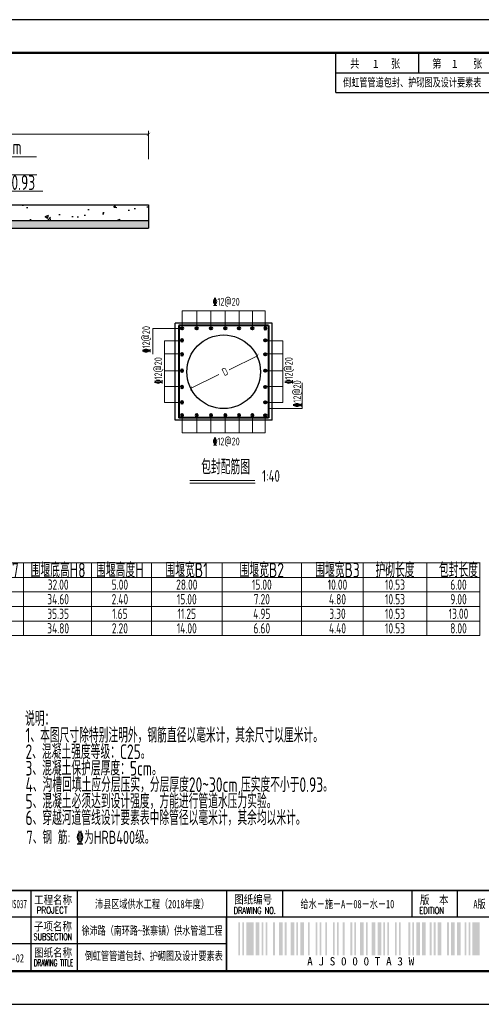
# Model space of a CAD drawing. Extents: x -493406 to 788281, y -294464 to -108123.
# Tile 3 of 8: x 454934 to 456508, y -294464 to -291108. Entities that reach past the tile are written whole.
import ezdxf
from ezdxf.enums import TextEntityAlignment as Align

# ---------------------------------------------------------------- set-up
doc = ezdxf.new("R2010")
doc.units = 0
doc.layers.add('GPSCOMMON', color=7, linetype='Continuous')
doc.layers.add('pp-com', color=7, linetype='Continuous')
for name, color, linetype, lineweight in [('标注', 4, 'Continuous', 13), ('粗线', 1, 'Continuous', 40), ('钢筋', 1, 'Continuous', 40)]:
    doc.layers.add(name, color=color, linetype=linetype, lineweight=lineweight)
doc.styles.add('gpshz', font='tssdeng.shx', dxfattribs={"width": 0.7, "bigfont": 'tssdchn.shx'})
doc.styles.add('图签', font='txt', dxfattribs={"width": 0.66})
doc.styles.add('图签 1', font='romanc.shx', dxfattribs={"width": 0.8})
doc.styles.add('宋体', font='txt')
doc.dimstyles.new('1bi50', dxfattribs={"dimtxt": 35, "dimasz": 15, "dimexe": 15, "dimexo": 15, "dimgap": 0.01, "dimtad": 1, "dimdec": 0, "dimlfac": 0.5, "dimdsep": 46, "dimtxsty": 'gpshz', "dimblk": 'ARCHTICK', "dimcen": 2.5, "dimclrd": 256, "dimclre": 256, "dimclrt": 256, "dimadec": 0, "dimazin": 0, "dimtfac": 1, "dimtdec": 0, "dimtmove": 2, "dimatfit": 0, "dimfxl": 0, "dimlwd": -1, "dimlwe": -1, "dimarcsym": 0})

# ---------------------------------------------------------------- blocks, each defined once
blk = doc.blocks.new('_ArchTick')
at = {"color": 0, "linetype": 'ByBlock', "const_width": 0.15}
blk.add_lwpolyline([(-0.5, -0.5), (0.5, 0.5)], dxfattribs=at)
blk = doc.blocks.new('*D95')
at = {"layer": 'Defpoints', "color": 0}
for p in [(455373.2, -291498.8), (454134.4, -291587), (455373.2, -291587)]:
    blk.add_point(p, dxfattribs=at)
at = {"layer": '标注'}
for p, q in [((454134.4, -291583.2), (454134.4, -291487.5)), ((454134.4, -291498.8), (455373.2, -291498.8)), ((455373.2, -291583.2), (455373.2, -291487.5))]:
    blk.add_line(p, q, dxfattribs=at)
at = {"layer": '标注', "xscale": 11.25, "yscale": 11.25, "zscale": 11.25, "rotation": 180}
blk.add_blockref('_ArchTick', (454134.4, -291498.8), dxfattribs=at)
at = {"layer": '标注', "xscale": 11.25, "yscale": 11.25, "zscale": 11.25}
blk.add_blockref('_ArchTick', (455373.2, -291498.8), dxfattribs=at)
at = {"layer": '标注', "insert": (454706.6, -291443.6), "char_height": 26.25, "attachment_point": 5, "style": 'gpshz'}
blk.add_mtext('500', dxfattribs=at)
blk = doc.blocks.new('gj')
blk.add_hatch(color=256).paths.add_polyline_path([(2, 0, 1), (-2, 0, 1)])
blk.add_circle((0, 0), 2)
blk = doc.blocks.new('*U57')
at = {"color": 0}
for p, q in [((360, 275), (360, 287)), ((385, 281), (385, 287)), ((360, 281), (410, 281)), ((360, 275), (410, 275)), ((268, 10.34), (268, 34.34)), ((282, 10.34), (282, 34.34)), ((327, 34.34), (327, 26.34)), ((343.88, 34.34), (343.88, 26.34)), ((383.01, 26.34), (383.01, 34.34)), ((396.62, 26.34), (396.62, 34.34)), ((115, 26.34), (330, 26.34)), ((327, 26.34), (410, 26.34)), ((327, 10.34), (327, 26.34)), ((115, 18.34), (327, 18.34))]:
    blk.add_line(p, q, dxfattribs=at)
blk.add_lwpolyline([(0, 0), (420, 0), (420, 297), (0, 297)], close=True, dxfattribs=at)
for points, const_width in [([(410, 10), (410, 287), (25, 287), (25, 10), (410, 10)], 0.75), ([(25, 34.34), (410, 34.34)], 0.5), ([(327, 10.34), (327, 26.34)], 0.35), ([(327, 26.34), (410, 26.34)], 0.35)]:
    blk.add_lwpolyline(points, dxfattribs=dict(at, const_width=const_width))
for points in [[(330.54, 14.73), (330.54, 24.73), (331.09, 14.73), (331.09, 24.73)], [(331.74, 14.73), (331.74, 24.73), (332.29, 14.73), (332.29, 24.73)], [(332.94, 14.73), (332.94, 24.73), (335.14, 14.73), (335.14, 24.73)], [(335.79, 14.73), (335.79, 24.73), (336.89, 14.73), (336.89, 24.73)], [(337.54, 14.73), (337.54, 24.73), (338.09, 14.73), (338.09, 24.73)], [(338.74, 14.73), (338.74, 24.73), (339.29, 14.73), (339.29, 24.73)], [(341.04, 14.73), (341.04, 24.73), (341.59, 14.73), (341.59, 24.73)], [(342.79, 14.73), (342.79, 24.73), (343.89, 14.73), (343.89, 24.73)], [(344.54, 14.73), (344.54, 24.73), (345.09, 14.73), (345.09, 24.73)], [(346.29, 14.73), (346.29, 24.73), (347.39, 14.73), (347.39, 24.73)], [(348.04, 14.73), (348.04, 24.73), (348.59, 14.73), (348.59, 24.73)], [(349.24, 14.73), (349.24, 24.73), (350.34, 14.73), (350.34, 24.73)], [(351.54, 14.73), (351.54, 24.73), (352.09, 14.73), (352.09, 24.73)], [(353.84, 14.73), (353.84, 24.73), (354.39, 14.73), (354.39, 24.73)], [(355.04, 14.73), (355.04, 24.73), (355.59, 14.73), (355.59, 24.73)], [(356.79, 14.73), (356.79, 24.73), (357.34, 14.73), (357.34, 24.73)], [(359.09, 14.73), (359.09, 24.73), (359.64, 14.73), (359.64, 24.73)], [(360.29, 14.73), (360.29, 24.73), (360.84, 14.73), (360.84, 24.73)], [(362.04, 14.73), (362.04, 24.73), (362.59, 14.73), (362.59, 24.73)], [(364.34, 14.73), (364.34, 24.73), (364.89, 14.73), (364.89, 24.73)], [(365.54, 14.73), (365.54, 24.73), (366.09, 14.73), (366.09, 24.73)], [(367.29, 14.73), (367.29, 24.73), (368.39, 14.73), (368.39, 24.73)], [(369.04, 14.73), (369.04, 24.73), (369.59, 14.73), (369.59, 24.73)], [(370.79, 14.73), (370.79, 24.73), (371.89, 14.73), (371.89, 24.73)], [(372.54, 14.73), (372.54, 24.73), (373.64, 14.73), (373.64, 24.73)], [(374.29, 14.73), (374.29, 24.73), (374.84, 14.73), (374.84, 24.73)], [(375.49, 14.73), (375.49, 24.73), (376.04, 14.73), (376.04, 24.73)], [(377.79, 14.73), (377.79, 24.73), (378.34, 14.73), (378.34, 24.73)], [(378.99, 14.73), (378.99, 24.73), (379.54, 14.73), (379.54, 24.73)], [(381.84, 14.73), (381.84, 24.73), (382.39, 14.73), (382.39, 24.73)], [(383.04, 14.73), (383.04, 24.73), (383.59, 14.73), (383.59, 24.73)], [(384.24, 14.73), (384.24, 24.73), (385.34, 14.73), (385.34, 24.73)], [(385.99, 14.73), (385.99, 24.73), (387.09, 14.73), (387.09, 24.73)], [(388.29, 14.73), (388.29, 24.73), (388.84, 14.73), (388.84, 24.73)], [(389.49, 14.73), (389.49, 24.73), (390.04, 14.73), (390.04, 24.73)], [(390.69, 14.73), (390.69, 24.73), (391.79, 14.73), (391.79, 24.73)], [(393.54, 14.73), (393.54, 24.73), (394.09, 14.73), (394.09, 24.73)], [(394.74, 14.73), (394.74, 24.73), (395.84, 14.73), (395.84, 24.73)], [(396.49, 14.73), (396.49, 24.73), (397.59, 14.73), (397.59, 24.73)], [(398.79, 14.73), (398.79, 24.73), (399.34, 14.73), (399.34, 24.73)], [(399.99, 14.73), (399.99, 24.73), (400.54, 14.73), (400.54, 24.73)], [(401.19, 14.73), (401.19, 24.73), (403.39, 14.73), (403.39, 24.73)]]:
    blk.add_solid(points, dxfattribs=at)
at = {"color": 0, "linetype": 'Continuous'}
for s, height, style, width, p in [('共       张', 2.5, '图签', 0.8, (364.26, 282.49)), ('第       张', 2.5, '图签', 0.8, (389.04, 282.49)), ('工程名称', 2.5, '图签', 0.85, (268.91, 30.22)), ('图纸编号', 2.5, '图签', 0.85, (329.28, 30.36)), ('版  本', 2.5, '图签', 0.85, (385.33, 30.27)), ('PROJECT', 2, '图签 1', 0.8, (269.68, 27.39)), ('DRAWING NO.', 2, '图签 1', 0.59, (329.18, 27.29)), ('EDITION', 2, '图签 1', 0.75, (385.15, 27.26)), ('子项名称', 2.5, '图签', 0.85, (268.88, 22.24)), ('SUBSECTION', 2, '图签 1', 0.64, (268.76, 19.39)), ('图纸名称', 2.5, '图签', 0.85, (268.91, 14.33)), ('DRAWING TITLE', 2, '图签 1', 0.5, (268.86, 11.53))]:
    blk.add_text(s, height=height, dxfattribs=dict(at, style=style, width=width)).set_placement(p)
at = {"color": 0}
blk.add_text('A J S 0 0 0 T A 3 W ', height=2.5, dxfattribs=at).set_placement((368.31, 14.23), align=Align.TOP_CENTER)
at = {"color": 0, "linetype": 'Continuous', "style": '图签', "flags": 8}
for tag, width, p, p2 in [('设计总负责', 0.611046, (130.25, 28.99), (141.11, 28.99)), ('工程名称', 2.988281, (283.25, 28.99), (325.75, 28.99)), ('图纸编号', 2.575163, (345.13, 28.99), (381.76, 28.99)), ('子项名称', 2.988281, (283.25, 20.99), (325.75, 20.99))]:
    blk.add_attdef(tag, text='', height=2.5, dxfattribs=dict(at, width=width)).set_placement(p, p2, align=Align.FIT)
at = {"color": 0, "linetype": 'Continuous', "ltscale": 0.055, "style": '图签', "flags": 8}
for tag, width, p, p2 in [('审定', 1.617188, (172.25, 28.99), (183.75, 28.99)), ('设计', 1.617188, (214.25, 28.99), (225.75, 28.99)), ('工程编号', 0.738284, (256.25, 28.99), (266.75, 28.99)), ('版本', 1.530605, (397.87, 28.99), (408.75, 28.99)), ('设计负责', 0.763807, (130.25, 20.99), (141.11, 20.99)), ('审核', 1.617188, (172.25, 20.99), (183.75, 20.99)), ('注册工程师', 0.646875, (214.25, 20.99), (225.75, 20.99)), ('图纸比例', 0.738284, (256.25, 20.99), (266.75, 20.99)), ('专业负责', 0.763807, (130.25, 12.65), (141.11, 12.65)), ('校核', 1.617188, (172.25, 12.65), (183.75, 12.65)), ('注册建筑师', 0.646875, (214.25, 12.65), (225.75, 12.65)), ('出图日期', 0.738284, (256.25, 12.65), (266.75, 12.65))]:
    blk.add_attdef(tag, text='', height=2.5, dxfattribs=dict(at, width=width)).set_placement(p, p2, align=Align.FIT)
at = {"color": 0, "linetype": 'Continuous', "style": '图签'}
for tag, p, width in [('设计证书', (43.26, 16.37), 1.55), ('咨询证书', (43.26, 12.88), 0.9)]:
    blk.add_attdef(tag, p, '', height=2, dxfattribs=dict(at, width=width))
at = {"color": 0, "linetype": 'Continuous', "style": '图签', "width": 0.85}
for tag, height, p in [('图纸名称_1_1', 2.5, (305.02, 13.35)), ('图纸名称_2_1', 2.2, (305.02, 15.12)), ('图纸名称_2_2', 2.2, (305.02, 11.51))]:
    blk.add_attdef(tag, text='', height=height, dxfattribs=at).set_placement(p, align=Align.CENTER)
blk = doc.blocks.new('20180504.1600441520')
at = {"layer": 'GPSCOMMON'}
h = blk.add_hatch(dxfattribs=at)
h.set_pattern_fill('AR-CONC', color=256, scale=0.666665, style=0)
h.set_pattern_definition([(50, (-826994.75, 120565.01), (121.456142, -10.6260305), [12.699968, -139.699651]), (355, (-826994.75, 120565.01), (-23.495556, 127.370912), [10.159975, -111.76011]), (100.451445, (-826984.63, 120564.13), (97.960586, 116.744876), [10.793312, -118.726533]), (46.1842, (-826994.75, 120598.88), (180.718909, -28.028149), [19.049952, -209.549476]), (96.635558, (-826979.7, 120596.54), (158.269027, 164.950337), [16.189975, -178.08996]), (351.184151, (-826994.75, 120598.88), (158.269027, 164.950337), [15.23994, -167.639402]), (21, (-826977.82, 120590.41), (101.076008, -68.176628), [12.699968, -139.699651]), (326, (-826977.82, 120590.41), (41.201249, 122.79167), [10.159975, -111.759721]), (71.451445, (-826969.4, 120584.73), (142.277257, 54.615043), [10.793312, -118.726328]), (37.5, (-826994.75, 120565.013), (2.0590637, 56.369885), [0, -110.4050573, 0, -113.4530497, 0, -112.183053]), (7.5, (-826994.75, 120565.013), (44.5463303, 66.786883), [0, -64.6851716, 0, -107.8650637, 0, -42.7565598]), (327.5, (-827032.513, 120565.013), (90.3935041, -3.8191531), [0, -42.3332275, 0, -132.0796698, 0, -175.259562]), (317.5, (-827049.446, 120565.01), (98.7525407, 16.9509516), [0, -55.033196, 0, -87.7144474, 0, -124.459689])])
h.paths.add_polyline_path([(454926.38, -291739.11), (453185.05, -291739.11), (453238.38, -291792.44), (454873.04, -291792.44)])
h.paths.add_polyline_path([(452706.56, -291739.11), (452706.56, -291792.44), (453238.38, -291792.44), (453185.05, -291739.11)])
h.paths.add_polyline_path([(455373.22, -291792.44), (455373.22, -291739.11), (454926.38, -291739.11), (454873.04, -291792.44)])
h = blk.add_hatch(dxfattribs=at)
h.set_pattern_fill('DOTS', color=256, scale=13.3333, style=0)
h.set_pattern_definition([(0, (-826994.751, 120565.013), (10.58330687, 21.16661375), [0, -21.16661375])])
h.paths.add_polyline_path([(454873.04, -291792.44), (453238.38, -291792.44), (453265.05, -291819.11), (454846.38, -291819.11)])
h.paths.add_polyline_path([(452706.56, -291792.44), (452706.56, -291819.11), (453265.05, -291819.11), (453238.38, -291792.44)])
h.paths.add_polyline_path([(455373.22, -291819.11), (455373.22, -291792.44), (454873.04, -291792.44), (454846.38, -291819.11)])
for p, q in [((452706.56, -291739.11), (455373.22, -291739.11)), ((455373.22, -291739.11), (455373.22, -291819.11)), ((452706.56, -291792.44), (455373.22, -291792.44)), ((452706.56, -291819.11), (455373.22, -291819.11)), ((455464.02, -292473.71), (455464.02, -292142.71)), ((455795.02, -292142.71), (455464.02, -292142.71)), ((455795.02, -292473.71), (455795.02, -292142.71)), ((455795.02, -292473.71), (455464.02, -292473.71))]:
    blk.add_line(p, q, dxfattribs=at)
blk.add_circle((455629.52, -292308.21), 125.5, dxfattribs=at)
at = {"layer": '标注'}
for p, q in [((454582.11, -291575.44), (454991.7, -291575.44)), ((454582.11, -291636.5), (454992.6, -291636.5)), ((454582.11, -291692.22), (455013.2, -291692.22)), ((455487.82, -292160.11), (455487.82, -292100.61)), ((455487.82, -292100.61), (455771.22, -292100.61)), ((455537.62, -292160.11), (455537.62, -292100.61)), ((455585.92, -292160.11), (455585.92, -292100.61)), ((455634.72, -292160.11), (455634.72, -292100.61)), ((455682.02, -292160.11), (455682.02, -292100.61)), ((455727.62, -292160.11), (455727.62, -292100.61)), ((455771.22, -292160.11), (455771.22, -292100.61)), ((455476.22, -292160.81), (455387.87, -292160.81)), ((455387.87, -292248.57), (455387.87, -292160.81)), ((455487.82, -292202.51), (455428.32, -292202.51)), ((455428.32, -292202.51), (455428.32, -292412.51)), ((455771.22, -292202.51), (455830.73, -292202.51)), ((455830.73, -292202.51), (455830.73, -292412.51)), ((455487.82, -292247.61), (455428.32, -292247.61)), ((455771.22, -292247.61), (455830.73, -292247.61)), ((455744.87, -292253.81), (455647.87, -292301.91)), ((455487.82, -292305.31), (455428.32, -292305.31)), ((455771.22, -292305.31), (455830.73, -292305.31)), ((455519.17, -292363.62), (455613.11, -292317.92)), ((455897.27, -292433.61), (455897.27, -292345.86)), ((455487.82, -292358.81), (455428.32, -292358.81)), ((455771.22, -292358.81), (455830.73, -292358.81)), ((455487.82, -292412.51), (455428.32, -292412.51)), ((455771.22, -292412.51), (455830.73, -292412.51)), ((455782.82, -292433.61), (455897.27, -292433.61)), ((455487.82, -292456.31), (455487.82, -292515.82)), ((455537.62, -292456.31), (455537.62, -292515.82)), ((455585.92, -292456.31), (455585.92, -292515.82)), ((455634.72, -292456.31), (455634.72, -292515.82)), ((455682.02, -292456.31), (455682.02, -292515.82)), ((455727.62, -292456.31), (455727.62, -292515.82)), ((455771.22, -292456.31), (455771.22, -292515.82)), ((455487.82, -292515.82), (455771.22, -292515.82)), ((455513.85, -292687.82), (455736.83, -292687.82)), ((454946.77, -292959.4), (454946.77, -293207.44)), ((455179, -292959.4), (455179, -293207.44)), ((455383.13, -292959.4), (455383.13, -293207.44)), ((455624.39, -292959.4), (455624.39, -293207.44)), ((455894.81, -292959.4), (455894.81, -293207.44)), ((456105.43, -292959.4), (456105.43, -293207.44)), ((456321.88, -292959.4), (456321.88, -293207.44)), ((452298.31, -293009.01), (456502.85, -293009.01)), ((452298.31, -293058.61), (456502.85, -293058.61)), ((452298.31, -293108.22), (456502.85, -293108.22)), ((452298.31, -293157.83), (456502.85, -293157.83)), ((452298.31, -293207.44), (456502.85, -293207.44))]:
    blk.add_line(p, q, dxfattribs=at)
for points, const_width in [([(455513.85, -292678.85), (455736.83, -292678.85)], 3.75), ([(452298.31, -292959.4), (456502.85, -292959.4), (456502.85, -293207.44)], 3.01)]:
    blk.add_lwpolyline(points, dxfattribs=dict(at, const_width=const_width))
at = {"layer": '粗线'}
for p, q in [((455476.22, -292150.71), (455476.22, -292465.71)), ((455782.82, -292150.71), (455476.22, -292150.71)), ((455782.82, -292150.71), (455782.82, -292465.71)), ((455782.82, -292465.71), (455476.22, -292465.71))]:
    blk.add_line(p, q, dxfattribs=at)
at = {"layer": 'pp-com'}
ref = blk.add_blockref('*U57', (451944.4, -294464.23), dxfattribs=dict(at, xscale=11.3, yscale=11.3, zscale=11.3))
ref.add_attrib('版本', 'A版', dxfattribs={"layer": '0', "color": 0, "height": 28.25, "style": '图签', "width": 0.7, "flags": 8}).set_placement((456501.78, -294136.65), align=Align.CENTER)
ref.add_attrib('图纸编号', '给水－施－A－08－水－10', dxfattribs={"layer": '0', "color": 0, "height": 28.25, "style": '图签', "width": 0.7, "flags": 8}).set_placement((456051.32, -294136.65), align=Align.CENTER)
ref.add_attrib('子项名称', '徐沛路（南环路~张寨镇）供水管道工程', dxfattribs={"layer": '0', "color": 0, "height": 28.25, "style": '图签', "width": 0.679241, "flags": 8}).set_placement((455145.13, -294227.05), (455625.38, -294227.05), align=Align.FIT)
ref.add_attrib('工程名称', '沛县区域供水工程（2018年度）', dxfattribs={"layer": '0', "color": 0, "height": 28.25, "style": '图签', "width": 0.7, "flags": 8}).set_placement((455385.25, -294136.65), align=Align.CENTER)
ref.add_attrib('出图日期', '2018-02', dxfattribs={"layer": '0', "color": 0, "height": 28.25, "style": '图签', "width": 0.7, "flags": 8}).set_placement((454899.35, -294321.28), align=Align.CENTER)
ref.add_attrib('工程编号', '2017-JS037', dxfattribs={"layer": '0', "color": 0, "height": 28.25, "style": '图签', "width": 0.587346, "flags": 8}).set_placement((454840.03, -294136.65), (454958.68, -294136.65), align=Align.FIT)
ref.add_attrib('图纸名称_1_1', '倒虹管管道包封、护砌图及设计要素表', dxfattribs={"layer": '0', "color": 0, "height": 28.25, "style": '图签', "width": 0.7}).set_placement((455391.16, -294313.32), align=Align.CENTER)
at = {"layer": '标注', "xscale": 11.25000000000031, "yscale": 11.25000000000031, "zscale": 11.25000000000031}
for p, rotation in [((455744.87, -292253.81), 25.94412382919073), ((455518.71, -292364.94), 205.9441238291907)]:
    blk.add_blockref('_ArchTick', p, dxfattribs=dict(at, rotation=rotation))
at = {"layer": '钢筋', "yscale": 2, "zscale": 2, "rotation": 180}
for p, xscale in [((455487.82, -292160.11), 2), ((455537.62, -292160.11), 2), ((455585.92, -292160.11), 2), ((455634.72, -292160.11), 2), ((455682.02, -292160.11), 2), ((455727.62, -292160.11), 2), ((455771.22, -292160.11), -2)]:
    blk.add_blockref('gj', p, dxfattribs=dict(at, xscale=xscale))
at = {"layer": '钢筋', "yscale": 2, "zscale": 2}
for p, xscale in [((455487.82, -292201.11), -2), ((455771.22, -292201.11), 2), ((455487.82, -292249.01), -2), ((455771.22, -292249.01), 2), ((455487.82, -292303.91), -2), ((455771.22, -292303.91), 2), ((455487.82, -292360.21), -2), ((455771.22, -292360.21), 2), ((455487.82, -292412.51), -2), ((455771.22, -292412.51), 2), ((455487.82, -292456.31), -2), ((455537.62, -292456.31), -2), ((455585.92, -292456.31), -2), ((455634.72, -292456.31), -2), ((455682.02, -292456.31), -2), ((455727.62, -292456.31), -2), ((455771.22, -292456.31), 2)]:
    blk.add_blockref('gj', p, dxfattribs=dict(at, xscale=xscale))
at = {"layer": '标注', "lineweight": -3, "style": '宋体'}
blk.add_text('1             1', height=28.2857, dxfattribs=at).set_placement((456137.97, -291272.45))
at = {"layer": '标注', "lineweight": -3, "style": '宋体', "width": 0.7}
blk.add_text('倒虹管管道包封、护砌图及设计要素表', height=28.2857, dxfattribs=at).set_placement((456036.8, -291336.05))
at = {"layer": '标注', "style": 'gpshz', "width": 0.7}
for s, height, p in [('C25混凝土护底 20cm', 50, (454585.53, -291567.04)), ('砂石混合垫层 10cm', 50, (454585.53, -291624.9)), ('原土回填压实 压实度0.93', 50, (454585.53, -291688.42)), ('%%13212@20', 26.25, (455592.32, -292082.75)), ('%%13212@20', 26.25, (455592.32, -292558.92)), ('说明：', 50, (454952.37, -293515.79)), ('1、本图尺寸除特别注明外，钢筋直径以毫米计，其余尺寸以厘米计。', 50, (454953.86, -293572.04)), ('2、混凝土强度等级：C25。', 50, (454953.86, -293628.29)), ('3、混凝土保护层厚度：5cm。', 50, (454953.86, -293684.54)), ('4、沟槽回填土应分层压实，分层厚度20~30cm,压实度不小于0.93。', 50, (454953.86, -293740.53)), ('5、混凝土必须达到设计强度，方能进行管道水压力实验。', 50, (454953.86, -293797.04)), ('6、穿越河道管线设计要素表中除管径以毫米计，其余均以米计。', 50, (454953.86, -293853.66)), ('7、钢 筋: %%132为HRB400级。', 45.2, (454957.4, -293917.74))]:
    blk.add_text(s, height=height, dxfattribs=at).set_placement(p)
for s, rotation, p in [('\x8412@20', 90, (455378.56, -292244.27)), ('%%13212@20', 90, (455419.7, -292350.35)), ('%%13212@20', 90, (455864.59, -292350.35)), ('D', 25.94412, (455631.97, -292323.39)), ('\x8412@20', 90, (455893.29, -292429.31))]:
    blk.add_text(s, height=26.25, rotation=rotation, dxfattribs=at).set_placement(p)
for s, height, p in [('包封配筋图', 50, (455719.31, -292672.69)), ('1:40', 40, (455821.17, -292695.3))]:
    blk.add_text(s, height=height, dxfattribs=at).set_placement(p, align=Align.BOTTOM_RIGHT)
for s, height, p in [('围堰顶高H7', 50, (454838.55, -292984.2)), ('围堰底高H8', 50, (455065.19, -292984.2)), ('围堰高度H', 50, (455275.79, -292984.2)), ('围堰宽B1', 50, (455503.76, -292984.2)), ('围堰宽B2', 50, (455759.6, -292984.2)), ('围堰宽B3', 50, (456017.61, -292984.2)), ('护砌长度', 50, (456213.66, -292984.2)), ('包封长度', 50, (456430.11, -292984.2)), ('34.60', 35, (455065.19, -293083.42)), ('2.40', 35, (455275.79, -293083.42)), ('15.00', 35, (455503.76, -293083.42)), ('7.20', 35, (455759.6, -293083.42)), ('4.80', 35, (456017.61, -293083.42)), ('10.53', 35, (456213.66, -293083.42)), ('9.00', 35, (456430.11, -293083.42)), ('34.80', 35, (455065.19, -293182.63)), ('2.20', 35, (455275.79, -293182.63)), ('14.00', 35, (455503.76, -293182.63)), ('6.60', 35, (455759.6, -293182.63)), ('4.40', 35, (456017.61, -293182.63)), ('10.53', 35, (456213.66, -293182.63)), ('8.00', 35, (456430.11, -293182.63))]:
    blk.add_text(s, height=height, dxfattribs=at).set_placement(p, align=Align.MIDDLE_CENTER)
at = {"layer": '标注', "color": 3, "style": 'gpshz', "width": 0.7}
for s, p in [('32.00', (455065.19, -293033.81)), ('5.00', (455275.79, -293033.81)), ('28.00', (455503.76, -293033.81)), ('15.00', (455759.6, -293033.81)), ('10.00', (456017.61, -293033.81)), ('10.53', (456213.66, -293033.81)), ('6.00', (456430.11, -293033.81)), ('35.35', (455065.19, -293133.02)), ('1.65', (455275.79, -293133.02)), ('11.25', (455503.76, -293133.02)), ('4.95', (455759.6, -293133.02)), ('3.30', (456017.61, -293133.02)), ('10.53', (456213.66, -293133.02)), ('13.00', (456430.11, -293133.02))]:
    blk.add_text(s, height=35, dxfattribs=at).set_placement(p, align=Align.MIDDLE_CENTER)
at = {"layer": '标注'}
dim = blk.add_linear_dim(base=(455373.22, -291498.79), p1=(454134.38, -291586.96), p2=(455373.22, -291586.96), text='500', dimstyle='1bi50', override={"dimscale": 0.75, "dimexo": 5, "dimgap": 0.1, "dimlfac": 0.3777, "dimtxsty": 'gpshz'}, dxfattribs=at)
dim.commit()
dim.dimension.update_dxf_attribs({"geometry": '*D95', "text_midpoint": (454706.55, -291443.59), "dimtype": 160})

msp = doc.modelspace()

# ---------------------------------------------------------------- block references
at = {"layer": 'GPSCOMMON'}
msp.add_blockref('20180504.1600441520', (0, 0), dxfattribs=at)

doc.saveas('drawing.dxf')
